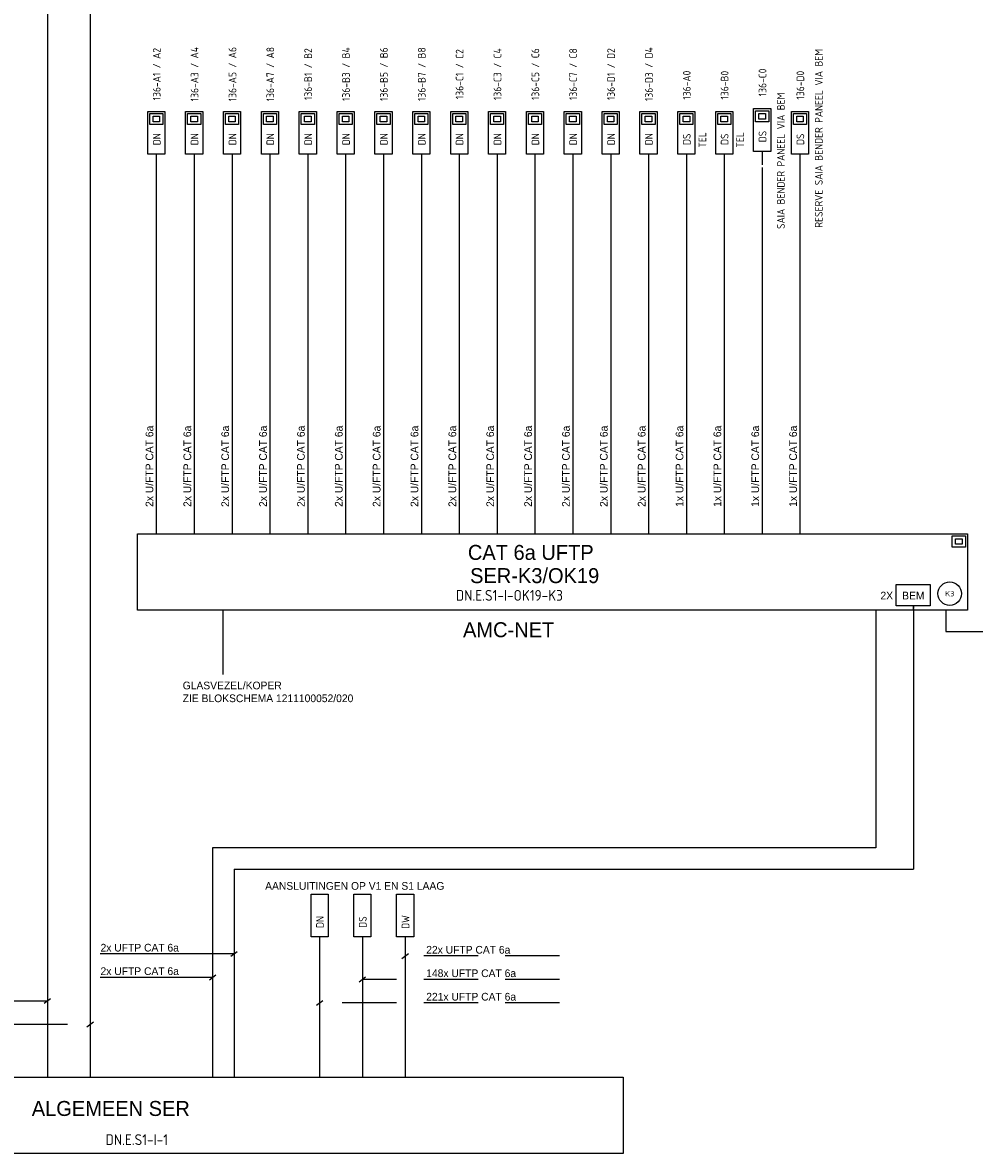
# Model space of a CAD drawing. Header units: millimetres. Extents: x 30 to 777, y 26 to 479.
# Tile 4 of 6: x 421 to 643, y 26 to 290. Entities that reach past the tile are written whole.
import ezdxf
from ezdxf.enums import TextEntityAlignment as Align

# ---------------------------------------------------------------- set-up
doc = ezdxf.new("R2010")
doc.units = ezdxf.units.MM
doc.linetypes.add('DASHED', pattern=[19.05, 12.7, -6.35])
for name, color, linetype in [('AT$1A---_BIJSCHRIFT', 7, 'Continuous'), ('AT$1A---_TEKST', 2, 'Continuous'), ('E--L6100', 3, 'Continuous'), ('E--L6400', 3, 'Continuous'), ('EB6122--_ATTRIB', 2, 'Continuous'), ('EB6441--_ATTRIB', 2, 'Continuous'), ('EL6122--_AARD-NEN3134', 3, 'Continuous'), ('EL6441--_DN', 7, 'Continuous')]:
    doc.layers.add(name, color=color, linetype=linetype)
doc.styles.add('1_8', font='ISO.shx', dxfattribs={"height": 1.8})
doc.styles.add('2_5', font='iso.shx', dxfattribs={"height": 2.5})
doc.styles.add('GBB_ISOP', font='b-gbp3.shx')
doc.styles.add('NORATT', font='isocp.shx')
doc.styles.add('Normaal_staand', font='iso.shx')

# ---------------------------------------------------------------- blocks, each defined once
blk = doc.blocks.new('ES3134')
at = {"color": 0}
blk.add_circle((0, 0), 5.5, dxfattribs=at)
at = {"style": '1_8', "flags": 8}
blk.add_attdef('M_CODE', text='', height=1.8, dxfattribs=at).set_placement((0, 0), align=Align.MIDDLE_CENTER)
at = {"color": 0, "style": '2_5', "flags": 8}
blk.add_attdef('CODE', text='', height=2.5, dxfattribs=at).set_placement((0, 0), align=Align.MIDDLE)
blk = doc.blocks.new('DATA-LS3')
at = {"layer": 'E--L6400', "color": 2, "linetype": 'Continuous'}
blk.add_line((3.1, 0), (0, 0), dxfattribs=at)
for points in [[(13.1, -2), (3.1, -2), (3.1, 2), (13.1, 2)], [(12.63, 1.53), (12.63, -1.54), (10.01, -1.54), (10.01, 1.53)], [(11.98, 0.76), (11.98, -0.77), (10.67, -0.77), (10.67, 0.76)]]:
    blk.add_lwpolyline(points, close=True, dxfattribs=at)
at = {"style": 'NORATT'}
for tag, flags, p in [('CODE', 9, (8.06, 6.75)), ('M_CODE', 8, (8.06, 3.75))]:
    blk.add_attdef(tag, text='', height=1.8, dxfattribs=dict(at, flags=flags)).set_placement(p, align=Align.MIDDLE_CENTER)
for tag, flags, p in [('PANEEL', 9, (0, 3)), ('GRP', 8, (0, -5)), ('RUIMTE', 9, (0, -7.5))]:
    blk.add_attdef(tag, text='', height=1.8, dxfattribs=dict(at, flags=flags)).set_placement(p, align=Align.MIDDLE_LEFT)
at = {"color": 1, "style": 'NORATT'}
blk.add_attdef('DATACODE', text='', height=1.8, dxfattribs=at).set_placement((8.06, 3.75), align=Align.MIDDLE_CENTER)
blk.add_attdef('DATA-TST', text='', height=1.8, dxfattribs=at).set_placement((4.62, 0), align=Align.MIDDLE_LEFT)

msp = doc.modelspace()

# ---------------------------------------------------------------- linework, layer by layer
at = {"color": 1}
for p, q in [((426.84, 305.24), (426.84, 43.9)), ((436.84, 300.24), (436.84, 43.9)), ((629.25, 153.01), (629.25, 154.01)), ((467.87, 153.01), (467.87, 138.01)), ((620.4, 153.01), (620.4, 97.48)), ((629.25, 153.01), (629.25, 92.48)), ((465.45, 97.48), (465.45, 43.9)), ((620.4, 97.48), (465.45, 97.48)), ((465.45, 97.48), (465.45, 43.9)), ((470.45, 92.48), (470.45, 43.9)), ((470.45, 92.48), (629.25, 92.48)), ((469.7, 72.12), (471.2, 73.26)), ((490.45, 73.55), (490.45, 43.9)), ((500.45, 73.55), (500.45, 43.9)), ((509.7, 71.64), (511.2, 72.77)), ((510.45, 73.55), (510.45, 43.9)), ((464.7, 66.64), (466.2, 67.77)), ((499.7, 66.15), (501.2, 67.29)), ((426.08, 61.15), (427.59, 62.29)), ((489.7, 60.66), (491.2, 61.8)), ((436.08, 55.66), (437.59, 56.8))]:
    msp.add_line(p, q, dxfattribs=at)
at = {"color": 3}
for p, q in [((447.87, 170.85), (641.82, 170.85)), ((447.87, 153.01), (447.87, 170.85)), ((641.82, 170.85), (641.82, 153.01)), ((641.82, 153.01), (447.87, 153.01))]:
    msp.add_line(p, q, dxfattribs=at)
at = {"color": 1, "linetype": 'DASHED', "ltscale": 0.02}
msp.add_line((629.25, 154.01), (629.25, 153.01), dxfattribs=at)
at = {"color": 1, "linetype": 'DASHED'}
for p, q in [((546.55, 72.2), (510.45, 72.2)), ((546.55, 66.72), (500.45, 66.72)), ((380.74, 61.72), (426.84, 61.72)), ((546.55, 61.23), (490.45, 61.23)), ((380.74, 56.23), (436.84, 56.23))]:
    msp.add_line(p, q, dxfattribs=at)
at = {"color": 1}
msp.add_lwpolyline([(625.16, 159.01), (633.16, 159.01), (633.16, 154.01), (625.16, 154.01)], close=True, dxfattribs=at)
for points in [[(636.82, 153.01), (636.82, 148.01), (654.88, 148.01), (654.88, 153.01)], [(470.45, 72.69), (470.45, 72.69), (439.19, 72.69)], [(465.45, 67.2), (465.45, 67.2), (439.19, 67.2)]]:
    msp.add_lwpolyline(points, dxfattribs=at)
at = {"color": 3}
msp.add_lwpolyline([(336.46, 43.9), (561.41, 43.9), (561.41, 26.05), (336.46, 26.05)], close=True, dxfattribs=at)
at = {"layer": 'E--L6100', "color": 1}
msp.add_line((452.3, 256.5), (452.3, 170.85), dxfattribs=at)
for points in [[(461.15, 256.5), (461.15, 170.85)], [(469.99, 256.5), (469.99, 170.85)], [(478.84, 256.5), (478.84, 170.85)], [(487.69, 256.5), (487.69, 170.85)], [(496.54, 256.5), (496.54, 170.85)], [(505.38, 256.5), (505.38, 170.85)], [(514.23, 256.5), (514.23, 170.85)], [(523.08, 256.5), (523.08, 170.85)], [(531.92, 256.5), (531.92, 170.85)], [(540.77, 256.5), (540.77, 170.85)], [(549.62, 256.5), (549.62, 170.85)], [(558.47, 256.5), (558.47, 170.85)], [(567.31, 256.5), (567.31, 170.85)], [(576.16, 256.5), (576.16, 170.85)], [(585.01, 256.5), (585.01, 170.85)], [(593.86, 256.5), (593.86, 170.85)], [(602.7, 256.5), (602.7, 170.85)]]:
    msp.add_lwpolyline(points, dxfattribs=at)
at = {"layer": 'E--L6400', "color": 2, "linetype": 'Continuous'}
for p, q in [((490.45, 76.66), (490.45, 73.55)), ((500.45, 76.66), (500.45, 73.55)), ((510.45, 76.66), (510.45, 73.55))]:
    msp.add_line(p, q, dxfattribs=at)
for points in [[(638.3, 170.38), (641.36, 170.38), (641.36, 167.76), (638.3, 167.76)], [(639.06, 169.73), (640.59, 169.73), (640.59, 168.42), (639.06, 168.42)], [(492.45, 86.66), (492.45, 76.66), (488.45, 76.66), (488.45, 86.66)], [(502.45, 86.66), (502.45, 76.66), (498.45, 76.66), (498.45, 86.66)], [(512.45, 86.66), (512.45, 76.66), (508.45, 76.66), (508.45, 86.66)]]:
    msp.add_lwpolyline(points, close=True, dxfattribs=at)

# ---------------------------------------------------------------- block references
at = {"layer": 'EL6122--_AARD-NEN3134'}
ref = msp.add_blockref('ES3134', (637.7, 156.88), dxfattribs=dict(at, xscale=0.5, yscale=0.5, zscale=0.5))
ref.add_attrib('CODE', 'K3', dxfattribs={"layer": 'EB6122--_ATTRIB', "color": 2, "height": 1.25, "style": 'NORATT', "flags": 8}).set_placement((637.7, 156.88), align=Align.MIDDLE)
at = {"layer": 'EL6441--_DN'}
ref = msp.add_blockref('DATA-LS3', (602.7, 256.5), dxfattribs=dict(at, rotation=90))
ref.add_attrib('DATACODE', '136-D0', dxfattribs={"layer": 'EB6441--_ATTRIB', "color": 1, "height": 1.8, "rotation": 90, "style": 'NORATT'}).set_placement((602.8, 275.73), align=Align.MIDDLE_CENTER)
ref.add_attrib('DATA-TST', 'DS', dxfattribs={"layer": 'EB6441--_ATTRIB', "color": 1, "height": 1.8, "rotation": 90, "style": 'NORATT'}).set_placement((602.8, 263.08), align=Align.MIDDLE_CENTER)
ref.add_attrib('M_CODE', 'RESERVE SAIA BENDER PANEEL VIA BEM', dxfattribs={"layer": 'EB6441--_ATTRIB', "color": 1, "height": 1.8, "rotation": 90, "style": 'NORATT', "flags": 8}).set_placement((607.1, 263.31), align=Align.MIDDLE_CENTER)
ref = msp.add_blockref('DATA-LS3', (452.3, 256.5), dxfattribs=dict(at, rotation=90))
ref.add_attrib('DATACODE', '136-A1 / A2', dxfattribs={"layer": 'EB6441--_ATTRIB', "color": 1, "height": 1.8, "rotation": 90, "style": 'NORATT'}).set_placement((452.39, 278.3), align=Align.MIDDLE_CENTER)
ref.add_attrib('DATA-TST', 'DN', dxfattribs={"layer": 'EB6441--_ATTRIB', "color": 1, "height": 1.8, "rotation": 90, "style": 'NORATT'}).set_placement((452.39, 263.08), align=Align.MIDDLE_CENTER)
ref = msp.add_blockref('DATA-LS3', (461.15, 256.5), dxfattribs=dict(at, rotation=90))
ref.add_attrib('DATACODE', '136-A3 / A4', dxfattribs={"layer": 'EB6441--_ATTRIB', "color": 1, "height": 1.8, "rotation": 90, "style": 'NORATT'}).set_placement((461.24, 278.3), align=Align.MIDDLE_CENTER)
ref.add_attrib('DATA-TST', 'DN', dxfattribs={"layer": 'EB6441--_ATTRIB', "color": 1, "height": 1.8, "rotation": 90, "style": 'NORATT'}).set_placement((461.24, 263.08), align=Align.MIDDLE_CENTER)
ref = msp.add_blockref('DATA-LS3', (469.99, 256.5), dxfattribs=dict(at, rotation=90))
ref.add_attrib('DATACODE', '136-A5 / A6', dxfattribs={"layer": 'EB6441--_ATTRIB', "color": 1, "height": 1.8, "rotation": 90, "style": 'NORATT'}).set_placement((470.09, 278.3), align=Align.MIDDLE_CENTER)
ref.add_attrib('DATA-TST', 'DN', dxfattribs={"layer": 'EB6441--_ATTRIB', "color": 1, "height": 1.8, "rotation": 90, "style": 'NORATT'}).set_placement((470.09, 263.08), align=Align.MIDDLE_CENTER)
ref = msp.add_blockref('DATA-LS3', (478.84, 256.5), dxfattribs=dict(at, rotation=90))
ref.add_attrib('DATACODE', '136-A7 / A8', dxfattribs={"layer": 'EB6441--_ATTRIB', "color": 1, "height": 1.8, "rotation": 90, "style": 'NORATT'}).set_placement((478.93, 278.3), align=Align.MIDDLE_CENTER)
ref.add_attrib('DATA-TST', 'DN', dxfattribs={"layer": 'EB6441--_ATTRIB', "color": 1, "height": 1.8, "rotation": 90, "style": 'NORATT'}).set_placement((478.93, 263.08), align=Align.MIDDLE_CENTER)
ref = msp.add_blockref('DATA-LS3', (487.69, 256.5), dxfattribs=dict(at, rotation=90))
ref.add_attrib('DATACODE', '136-B1 / B2', dxfattribs={"layer": 'EB6441--_ATTRIB', "color": 1, "height": 1.8, "rotation": 90, "style": 'NORATT'}).set_placement((487.78, 278.3), align=Align.MIDDLE_CENTER)
ref.add_attrib('DATA-TST', 'DN', dxfattribs={"layer": 'EB6441--_ATTRIB', "color": 1, "height": 1.8, "rotation": 90, "style": 'NORATT'}).set_placement((487.78, 263.08), align=Align.MIDDLE_CENTER)
ref = msp.add_blockref('DATA-LS3', (496.54, 256.5), dxfattribs=dict(at, rotation=90))
ref.add_attrib('DATACODE', '136-B3 / B4', dxfattribs={"layer": 'EB6441--_ATTRIB', "color": 1, "height": 1.8, "rotation": 90, "style": 'NORATT'}).set_placement((496.63, 278.3), align=Align.MIDDLE_CENTER)
ref.add_attrib('DATA-TST', 'DN', dxfattribs={"layer": 'EB6441--_ATTRIB', "color": 1, "height": 1.8, "rotation": 90, "style": 'NORATT'}).set_placement((496.63, 263.08), align=Align.MIDDLE_CENTER)
ref = msp.add_blockref('DATA-LS3', (505.38, 256.5), dxfattribs=dict(at, rotation=90))
ref.add_attrib('DATACODE', '136-B5 / B6', dxfattribs={"layer": 'EB6441--_ATTRIB', "color": 1, "height": 1.8, "rotation": 90, "style": 'NORATT'}).set_placement((505.48, 278.3), align=Align.MIDDLE_CENTER)
ref.add_attrib('DATA-TST', 'DN', dxfattribs={"layer": 'EB6441--_ATTRIB', "color": 1, "height": 1.8, "rotation": 90, "style": 'NORATT'}).set_placement((505.48, 263.08), align=Align.MIDDLE_CENTER)
ref = msp.add_blockref('DATA-LS3', (514.23, 256.5), dxfattribs=dict(at, rotation=90))
ref.add_attrib('DATACODE', '136-B7 / B8', dxfattribs={"layer": 'EB6441--_ATTRIB', "color": 1, "height": 1.8, "rotation": 90, "style": 'NORATT'}).set_placement((514.32, 278.3), align=Align.MIDDLE_CENTER)
ref.add_attrib('DATA-TST', 'DN', dxfattribs={"layer": 'EB6441--_ATTRIB', "color": 1, "height": 1.8, "rotation": 90, "style": 'NORATT'}).set_placement((514.32, 263.08), align=Align.MIDDLE_CENTER)
ref = msp.add_blockref('DATA-LS3', (523.08, 256.5), dxfattribs=dict(at, rotation=90))
ref.add_attrib('DATACODE', '136-C1 / C2', dxfattribs={"layer": 'EB6441--_ATTRIB', "color": 1, "height": 1.8, "rotation": 90, "style": 'NORATT'}).set_placement((523.17, 278.3), align=Align.MIDDLE_CENTER)
ref.add_attrib('DATA-TST', 'DN', dxfattribs={"layer": 'EB6441--_ATTRIB', "color": 1, "height": 1.8, "rotation": 90, "style": 'NORATT'}).set_placement((523.17, 263.08), align=Align.MIDDLE_CENTER)
ref = msp.add_blockref('DATA-LS3', (531.92, 256.5), dxfattribs=dict(at, rotation=90))
ref.add_attrib('DATACODE', '136-C3 / C4', dxfattribs={"layer": 'EB6441--_ATTRIB', "color": 1, "height": 1.8, "rotation": 90, "style": 'NORATT'}).set_placement((532.02, 278.3), align=Align.MIDDLE_CENTER)
ref.add_attrib('DATA-TST', 'DN', dxfattribs={"layer": 'EB6441--_ATTRIB', "color": 1, "height": 1.8, "rotation": 90, "style": 'NORATT'}).set_placement((532.02, 263.08), align=Align.MIDDLE_CENTER)
ref = msp.add_blockref('DATA-LS3', (540.77, 256.5), dxfattribs=dict(at, rotation=90))
ref.add_attrib('DATACODE', '136-C5 / C6', dxfattribs={"layer": 'EB6441--_ATTRIB', "color": 1, "height": 1.8, "rotation": 90, "style": 'NORATT'}).set_placement((540.87, 278.3), align=Align.MIDDLE_CENTER)
ref.add_attrib('DATA-TST', 'DN', dxfattribs={"layer": 'EB6441--_ATTRIB', "color": 1, "height": 1.8, "rotation": 90, "style": 'NORATT'}).set_placement((540.87, 263.08), align=Align.MIDDLE_CENTER)
ref = msp.add_blockref('DATA-LS3', (549.62, 256.5), dxfattribs=dict(at, rotation=90))
ref.add_attrib('DATACODE', '136-C7 / C8', dxfattribs={"layer": 'EB6441--_ATTRIB', "color": 1, "height": 1.8, "rotation": 90, "style": 'NORATT'}).set_placement((549.71, 278.3), align=Align.MIDDLE_CENTER)
ref.add_attrib('DATA-TST', 'DN', dxfattribs={"layer": 'EB6441--_ATTRIB', "color": 1, "height": 1.8, "rotation": 90, "style": 'NORATT'}).set_placement((549.71, 263.08), align=Align.MIDDLE_CENTER)
ref = msp.add_blockref('DATA-LS3', (558.47, 256.5), dxfattribs=dict(at, rotation=90))
ref.add_attrib('DATACODE', '136-D1 / D2', dxfattribs={"layer": 'EB6441--_ATTRIB', "color": 1, "height": 1.8, "rotation": 90, "style": 'NORATT'}).set_placement((558.56, 278.3), align=Align.MIDDLE_CENTER)
ref.add_attrib('DATA-TST', 'DN', dxfattribs={"layer": 'EB6441--_ATTRIB', "color": 1, "height": 1.8, "rotation": 90, "style": 'NORATT'}).set_placement((558.56, 263.08), align=Align.MIDDLE_CENTER)
ref = msp.add_blockref('DATA-LS3', (567.31, 256.5), dxfattribs=dict(at, rotation=90))
ref.add_attrib('DATACODE', '136-D3 / D4', dxfattribs={"layer": 'EB6441--_ATTRIB', "color": 1, "height": 1.8, "rotation": 90, "style": 'NORATT'}).set_placement((567.41, 278.3), align=Align.MIDDLE_CENTER)
ref.add_attrib('DATA-TST', 'DN', dxfattribs={"layer": 'EB6441--_ATTRIB', "color": 1, "height": 1.8, "rotation": 90, "style": 'NORATT'}).set_placement((567.41, 263.08), align=Align.MIDDLE_CENTER)
ref = msp.add_blockref('DATA-LS3', (593.86, 257.14), dxfattribs=dict(at, rotation=90))
ref.add_attrib('DATACODE', '136-C0', dxfattribs={"layer": 'EB6441--_ATTRIB', "color": 1, "height": 1.8, "rotation": 90, "style": 'NORATT'}).set_placement((593.95, 276.37), align=Align.MIDDLE_CENTER)
ref.add_attrib('DATA-TST', 'DS', dxfattribs={"layer": 'EB6441--_ATTRIB', "color": 1, "height": 1.8, "rotation": 90, "style": 'NORATT'}).set_placement((593.95, 263.72), align=Align.MIDDLE_CENTER)
ref.add_attrib('M_CODE', 'SAIA BENDER PANEEL VIA BEM', dxfattribs={"layer": 'EB6441--_ATTRIB', "color": 1, "height": 1.8, "rotation": 90, "style": 'NORATT', "flags": 8}).set_placement((598.25, 258.05), align=Align.MIDDLE_CENTER)
ref = msp.add_blockref('DATA-LS3', (576.16, 256.5), dxfattribs=dict(at, rotation=90))
ref.add_attrib('DATACODE', '136-A0', dxfattribs={"layer": 'EB6441--_ATTRIB', "color": 1, "height": 1.8, "rotation": 90, "style": 'NORATT'}).set_placement((576.25, 275.73), align=Align.MIDDLE_CENTER)
ref.add_attrib('DATA-TST', 'DS', dxfattribs={"layer": 'EB6441--_ATTRIB', "color": 1, "height": 1.8, "rotation": 90, "style": 'NORATT'}).set_placement((576.25, 263.08), align=Align.MIDDLE_CENTER)
ref.add_attrib('GRP', 'TEL', dxfattribs={"layer": 'EB6441--_ATTRIB', "color": 1, "height": 1.8, "rotation": -270, "style": 'NORATT', "oblique": 360, "flags": 8}).set_placement((579.9, 261.14), align=Align.MIDDLE_LEFT)
ref = msp.add_blockref('DATA-LS3', (585.01, 256.5), dxfattribs=dict(at, rotation=90))
ref.add_attrib('DATACODE', '136-B0', dxfattribs={"layer": 'EB6441--_ATTRIB', "color": 1, "height": 1.8, "rotation": 90, "style": 'NORATT'}).set_placement((585.1, 275.73), align=Align.MIDDLE_CENTER)
ref.add_attrib('DATA-TST', 'DS', dxfattribs={"layer": 'EB6441--_ATTRIB', "color": 1, "height": 1.8, "rotation": 90, "style": 'NORATT'}).set_placement((585.1, 263.08), align=Align.MIDDLE_CENTER)
ref.add_attrib('GRP', 'TEL', dxfattribs={"layer": 'EB6441--_ATTRIB', "color": 1, "height": 1.8, "rotation": -270, "style": 'NORATT', "oblique": 360, "flags": 8}).set_placement((588.74, 261.14), align=Align.MIDDLE_LEFT)

# ---------------------------------------------------------------- texts
at = {"layer": 'AT$1A---_BIJSCHRIFT', "color": 2, "style": 'Normaal_staand'}
for s, p in [('DN.E.S1-I-OK19-K3', (522.3, 154.48)), ('DN.E.S1-I-1', (440.43, 27.26))]:
    msp.add_text(s, height=2.5, dxfattribs=at).set_placement(p, align=Align.BOTTOM_LEFT)
at = {"layer": 'AT$1A---_TEKST', "style": 'GBB_ISOP'}
for s, p in [('2x U/FTP CAT 6a', (452.13, 177.15)), ('2x U/FTP CAT 6a', (460.98, 177.15)), ('2x U/FTP CAT 6a', (469.83, 177.15)), ('2x U/FTP CAT 6a', (478.67, 177.15)), ('2x U/FTP CAT 6a', (487.52, 177.15)), ('2x U/FTP CAT 6a', (496.37, 177.15)), ('2x U/FTP CAT 6a', (505.22, 177.15)), ('2x U/FTP CAT 6a', (514.06, 177.15)), ('2x U/FTP CAT 6a', (522.91, 177.15)), ('2x U/FTP CAT 6a', (531.76, 177.15)), ('2x U/FTP CAT 6a', (540.61, 177.15)), ('2x U/FTP CAT 6a', (549.45, 177.15)), ('2x U/FTP CAT 6a', (558.3, 177.15)), ('2x U/FTP CAT 6a', (567.15, 177.15)), ('1x U/FTP CAT 6a', (576, 177.15)), ('1x U/FTP CAT 6a', (584.84, 177.15)), ('1x U/FTP CAT 6a', (593.69, 177.15)), ('1x U/FTP CAT 6a', (602.54, 177.15))]:
    msp.add_text(s, height=1.8, rotation=90, dxfattribs=at).set_placement(p, align=Align.BOTTOM_LEFT)
at = {"layer": 'AT$1A---_TEKST', "color": 3, "style": 'GBB_ISOP'}
for s, p in [('CAT 6a UFTP', (539.8, 166.52)), ('SER-K3/OK19', (540.71, 161.16)), ('AMC-NET', (534.63, 148.45)), ('ALGEMEEN SER', (441.66, 36.55))]:
    msp.add_text(s, height=3.5, dxfattribs=at).set_placement(p, align=Align.MIDDLE)
at = {"layer": 'AT$1A---_TEKST', "style": 'GBB_ISOP'}
for s, p in [('2X', (621.51, 154.99)), ('BEM', (626.59, 154.99)), ('GLASVEZEL/KOPER', (458.46, 133.98)), ('ZIE BLOKSCHEMA 1211100052/020', (458.46, 130.98)), ('AANSLUITINGEN OP V1 EN S1 LAAG', (477.73, 87.13)), ('2x UFTP CAT 6a', (439.26, 72.69)), ('22x UFTP CAT 6a', (515.37, 72.2)), ('2x UFTP CAT 6a', (439.26, 67.2)), ('148x UFTP CAT 6a', (515.37, 66.72)), ('221x UFTP CAT 6a', (515.37, 61.23))]:
    msp.add_text(s, height=1.8, dxfattribs=at).set_placement(p, align=Align.BOTTOM_LEFT)
at = {"layer": 'EB6441--_ATTRIB', "color": 1, "style": 'NORATT'}
for s, p in [('DW', (510.54, 80.13)), ('DN', (490.54, 80.13)), ('DS', (500.54, 80.13))]:
    msp.add_text(s, height=1.8, rotation=90, dxfattribs=at).set_placement(p, align=Align.MIDDLE_CENTER)

doc.saveas('drawing.dxf')
